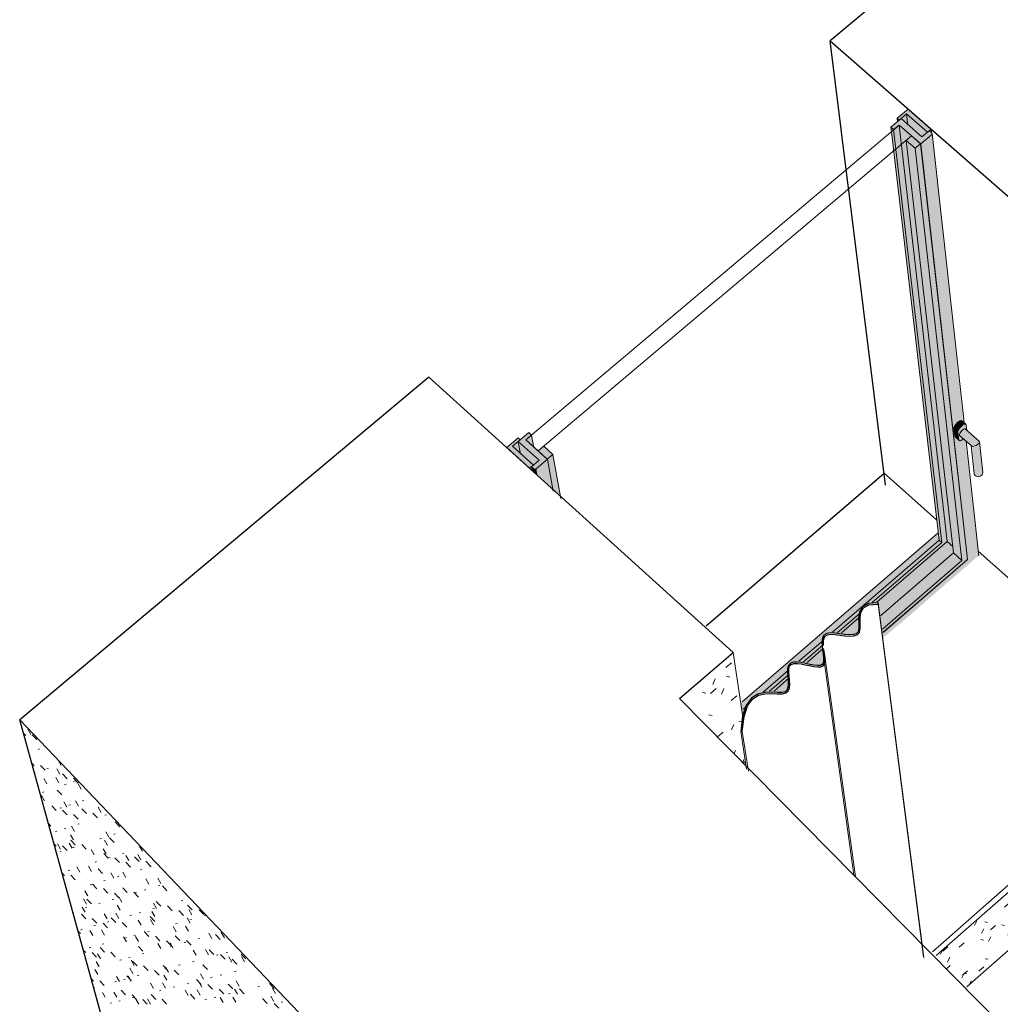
# Model space of a CAD drawing. Header units: centimetres. Extents: x -2274.6 to -2273.04, y 1316.35 to 1317.85.
# Tile 9 of 59: x -2274.6 to -2274.33, y 1317.04 to 1317.31. Entities that reach past the tile are written whole.
import ezdxf

# ---------------------------------------------------------------- set-up
doc = ezdxf.new("R2010")
doc.units = ezdxf.units.CM
for name, color, linetype, lineweight in [('Okna', 7, 'Continuous', 9), ('Okna-1', 9, 'Continuous', 9), ('Okna-2', 250, 'Continuous', 25), ('Rama_Szpros', 7, 'Continuous', 9), ('Rama_Szpros-1', 8, 'Continuous', 9), ('Rama_Szpros-2', 9, 'Continuous', 9), ('Rama_Szpros-3', 50, 'Continuous', 18), ('Rama_Szpros-4', 67, 'Continuous', 9), ('Szkło', 50, 'Continuous', 18), ('Szkło-1', 67, 'Continuous', 9), ('Wzór powierzchni', 7, 'Continuous', 9), ('Wzór powierzchni-4', 10, 'Continuous', 9), ('Ściany', 7, 'Continuous', 9), ('Ściany-1', 250, 'Continuous', 25), ('Ściany-2', 47, 'Continuous', 25), ('Ściany-3', 67, 'Continuous', 9)]:
    doc.layers.add(name, color=color, linetype=linetype, lineweight=lineweight)

# ---------------------------------------------------------------- blocks, each defined once
blk = doc.blocks.new('FP_17-Aksono')
at = {"layer": 'Wzór powierzchni-4'}
for p, q in [((-2274.59902, 1317.11114), (-2274.59986, 1317.11259)), ((-2274.59941, 1317.11238), (-2274.59949, 1317.11235)), ((-2274.60109, 1317.11163), (-2274.60039, 1317.11089)), ((-2274.59864, 1317.11105), (-2274.5974, 1317.10975)), ((-2274.59666, 1317.10721), (-2274.59706, 1317.10707)), ((-2274.59069, 1317.10267), (-2274.59153, 1317.10412)), ((-2274.59878, 1317.10325), (-2274.59809, 1317.10252)), ((-2274.59634, 1317.10266), (-2274.5951, 1317.10136)), ((-2274.59423, 1317.10195), (-2274.59464, 1317.10181)), ((-2274.59104, 1317.1003), (-2274.59188, 1317.10175)), ((-2274.59788, 1317.10064), (-2274.59805, 1317.10058)), ((-2274.5946, 1317.09763), (-2274.59543, 1317.09907)), ((-2274.59138, 1317.09795), (-2274.59222, 1317.09939)), ((-2274.59033, 1317.10033), (-2274.58908, 1317.09902)), ((-2274.5873, 1317.09916), (-2274.58605, 1317.09785)), ((-2274.58936, 1317.09757), (-2274.58977, 1317.09743)), ((-2274.58689, 1317.09843), (-2274.5873, 1317.09829)), ((-2274.58524, 1317.09622), (-2274.58608, 1317.09768)), ((-2274.59526, 1317.09298), (-2274.59609, 1317.09441)), ((-2274.59547, 1317.09543), (-2274.59587, 1317.09529)), ((-2274.59182, 1317.09594), (-2274.59058, 1317.09464)), ((-2274.5933, 1317.09161), (-2274.59207, 1317.09031)), ((-2274.59064, 1317.09108), (-2274.59104, 1317.09094)), ((-2274.5892, 1317.09124), (-2274.59003, 1317.09268)), ((-2274.58819, 1317.09191), (-2274.5886, 1317.09177)), ((-2274.58596, 1317.09153), (-2274.5868, 1317.09297)), ((-2274.58505, 1317.09081), (-2274.5838, 1317.0895)), ((-2274.58448, 1317.09317), (-2274.58489, 1317.09303)), ((-2274.57979, 1317.08977), (-2274.58063, 1317.09122)), ((-2274.59032, 1317.09043), (-2274.58908, 1317.08913)), ((-2274.58732, 1317.08924), (-2274.58608, 1317.08794)), ((-2274.58201, 1317.08962), (-2274.58077, 1317.08831)), ((-2274.57832, 1317.08918), (-2274.57873, 1317.08904)), ((-2274.59423, 1317.08676), (-2274.59354, 1317.08603)), ((-2274.58947, 1317.08548), (-2274.58987, 1317.08535)), ((-2274.58703, 1317.08459), (-2274.58786, 1317.08602)), ((-2274.58579, 1317.0867), (-2274.5862, 1317.08657)), ((-2274.5759, 1317.08721), (-2274.57465, 1317.0859)), ((-2274.5919, 1317.08468), (-2274.5923, 1317.08455)), ((-2274.58738, 1317.08229), (-2274.58821, 1317.08372)), ((-2274.57969, 1317.08272), (-2274.5801, 1317.08258)), ((-2274.57763, 1317.08306), (-2274.57847, 1317.0845)), ((-2274.57749, 1317.08288), (-2274.57625, 1317.08157)), ((-2274.57592, 1317.08393), (-2274.57634, 1317.0838)), ((-2274.59274, 1317.08134), (-2274.59205, 1317.08061)), ((-2274.59092, 1317.07978), (-2274.59174, 1317.08119)), ((-2274.59031, 1317.0807), (-2274.58908, 1317.07942)), ((-2274.58773, 1317.08002), (-2274.58856, 1317.08144)), ((-2274.58808, 1317.08222), (-2274.58685, 1317.08093)), ((-2274.58709, 1317.08033), (-2274.58749, 1317.0802)), ((-2274.58509, 1317.08102), (-2274.58385, 1317.07972)), ((-2274.57839, 1317.07845), (-2274.57922, 1317.07988)), ((-2274.57801, 1317.08075), (-2274.57885, 1317.08219)), ((-2274.56846, 1317.07917), (-2274.5693, 1317.08062)), ((-2274.59073, 1317.07916), (-2274.59113, 1317.07903)), ((-2274.58165, 1317.07821), (-2274.58248, 1317.07964)), ((-2274.57906, 1317.0786), (-2274.57782, 1317.0773)), ((-2274.57731, 1317.07752), (-2274.57772, 1317.07739)), ((-2274.57603, 1317.07739), (-2274.57479, 1317.07608)), ((-2274.57354, 1317.07871), (-2274.57395, 1317.07857)), ((-2274.5722, 1317.07662), (-2274.57303, 1317.07806)), ((-2274.57064, 1317.07769), (-2274.56939, 1317.07637)), ((-2274.56887, 1317.07685), (-2274.56971, 1317.0783)), ((-2274.58559, 1317.07346), (-2274.58641, 1317.07488)), ((-2274.58238, 1317.07368), (-2274.5832, 1317.0751)), ((-2274.58104, 1317.07635), (-2274.58144, 1317.07623)), ((-2274.57298, 1317.07616), (-2274.57173, 1317.07485)), ((-2274.56756, 1317.07645), (-2274.5663, 1317.07514)), ((-2274.56606, 1317.07506), (-2274.56649, 1317.07493)), ((-2274.59051, 1317.07327), (-2274.58982, 1317.07255)), ((-2274.58837, 1317.07405), (-2274.58877, 1317.07393)), ((-2274.58809, 1317.07262), (-2274.58687, 1317.07134)), ((-2274.58062, 1317.07437), (-2274.57938, 1317.07308)), ((-2274.57626, 1317.07184), (-2274.57709, 1317.07327)), ((-2274.57494, 1317.07235), (-2274.57535, 1317.07222)), ((-2274.57298, 1317.07205), (-2274.57381, 1317.07348)), ((-2274.56862, 1317.07428), (-2274.56904, 1317.07415)), ((-2274.56341, 1317.07039), (-2274.56424, 1317.07183)), ((-2274.58236, 1317.07009), (-2274.58277, 1317.06996)), ((-2274.58215, 1317.07019), (-2274.58093, 1317.0689)), ((-2274.57867, 1317.07121), (-2274.57908, 1317.07109)), ((-2274.57386, 1317.06921), (-2274.57262, 1317.06791)), ((-2274.56676, 1317.07018), (-2274.56759, 1317.07162)), ((-2274.56369, 1317.06983), (-2274.56412, 1317.06971)), ((-2274.56303, 1317.0697), (-2274.56178, 1317.06838)), ((-2274.58346, 1317.06696), (-2274.58428, 1317.06836)), ((-2274.57916, 1317.06897), (-2274.57793, 1317.06768)), ((-2274.57616, 1317.06774), (-2274.57492, 1317.06644)), ((-2274.57415, 1317.06528), (-2274.57497, 1317.0667)), ((-2274.57082, 1317.06797), (-2274.56958, 1317.06667)), ((-2274.57006, 1317.06794), (-2274.57048, 1317.06782)), ((-2274.56753, 1317.06869), (-2274.56795, 1317.06857)), ((-2274.58417, 1317.06253), (-2274.58499, 1317.06393)), ((-2274.58382, 1317.06474), (-2274.58463, 1317.06614)), ((-2274.58367, 1317.06391), (-2274.58407, 1317.06379)), ((-2274.58367, 1317.06606), (-2274.58245, 1317.06478)), ((-2274.58001, 1317.065), (-2274.58042, 1317.06488)), ((-2274.57632, 1317.06609), (-2274.57672, 1317.06597)), ((-2274.57454, 1317.06304), (-2274.57536, 1317.06446)), ((-2274.56466, 1317.06356), (-2274.56549, 1317.065)), ((-2274.5647, 1317.06548), (-2274.56345, 1317.06417)), ((-2274.56162, 1317.06423), (-2274.56036, 1317.06291)), ((-2274.55744, 1317.06575), (-2274.55787, 1317.06562)), ((-2274.55611, 1317.06444), (-2274.55484, 1317.06312)), ((-2274.58734, 1317.06237), (-2274.58765, 1317.0629)), ((-2274.58517, 1317.06198), (-2274.58396, 1317.0607)), ((-2274.57815, 1317.06066), (-2274.57896, 1317.06206)), ((-2274.57492, 1317.06082), (-2274.57574, 1317.06223)), ((-2274.57148, 1317.06171), (-2274.57189, 1317.06159)), ((-2274.56897, 1317.06243), (-2274.56939, 1317.06231)), ((-2274.56634, 1317.06131), (-2274.5651, 1317.06001)), ((-2274.56507, 1317.06131), (-2274.5659, 1317.06274)), ((-2274.56517, 1317.06352), (-2274.56559, 1317.0634)), ((-2274.55852, 1317.06297), (-2274.55726, 1317.06165)), ((-2274.55543, 1317.05955), (-2274.55625, 1317.06099)), ((-2274.55498, 1317.06182), (-2274.55581, 1317.06326)), ((-2274.55297, 1317.06317), (-2274.55171, 1317.06184)), ((-2274.55115, 1317.06163), (-2274.55159, 1317.06151)), ((-2274.58222, 1317.06075), (-2274.581, 1317.05947)), ((-2274.58134, 1317.05887), (-2274.58174, 1317.05876)), ((-2274.57926, 1317.05951), (-2274.57804, 1317.05823)), ((-2274.57767, 1317.05993), (-2274.57808, 1317.05981)), ((-2274.57699, 1317.06093), (-2274.57577, 1317.05965)), ((-2274.574, 1317.05969), (-2274.57277, 1317.0584)), ((-2274.56878, 1317.05892), (-2274.5696, 1317.06034)), ((-2274.56548, 1317.05907), (-2274.56631, 1317.0605)), ((-2274.55924, 1317.05714), (-2274.56006, 1317.05857)), ((-2274.55898, 1317.05945), (-2274.5594, 1317.05933)), ((-2274.55587, 1317.05729), (-2274.55669, 1317.05873)), ((-2274.55509, 1317.06054), (-2274.55552, 1317.06042)), ((-2274.58613, 1317.05739), (-2274.58545, 1317.05667)), ((-2274.58496, 1317.05783), (-2274.58536, 1317.05772)), ((-2274.58207, 1317.05613), (-2274.58288, 1317.05752)), ((-2274.57889, 1317.05627), (-2274.5797, 1317.05766)), ((-2274.57283, 1317.05436), (-2274.57364, 1317.05576)), ((-2274.57039, 1317.05626), (-2274.5708, 1317.05615)), ((-2274.56958, 1317.05449), (-2274.57039, 1317.0559)), ((-2274.56797, 1317.05719), (-2274.56673, 1317.05589)), ((-2274.56663, 1317.05731), (-2274.56704, 1317.0572)), ((-2274.56493, 1317.05593), (-2274.56369, 1317.05463)), ((-2274.5595, 1317.05608), (-2274.55826, 1317.05477)), ((-2274.5495, 1317.05534), (-2274.55033, 1317.05678)), ((-2274.54844, 1317.0564), (-2274.54718, 1317.05507)), ((-2274.54606, 1317.05548), (-2274.54689, 1317.05693)), ((-2274.57901, 1317.05385), (-2274.57941, 1317.05374)), ((-2274.57288, 1317.05557), (-2274.57328, 1317.05545)), ((-2274.56957, 1317.05311), (-2274.56835, 1317.05182)), ((-2274.56341, 1317.05256), (-2274.56423, 1317.05397)), ((-2274.56187, 1317.05466), (-2274.56063, 1317.05336)), ((-2274.56009, 1317.05269), (-2274.56091, 1317.05411)), ((-2274.56049, 1317.05325), (-2274.56091, 1317.05313)), ((-2274.55664, 1317.05429), (-2274.55706, 1317.05418)), ((-2274.55642, 1317.05481), (-2274.55517, 1317.05349)), ((-2274.55274, 1317.05535), (-2274.55317, 1317.05523)), ((-2274.58468, 1317.05216), (-2274.58401, 1317.05145)), ((-2274.58264, 1317.05284), (-2274.58304, 1317.05273)), ((-2274.58228, 1317.05148), (-2274.58108, 1317.0502)), ((-2274.57998, 1317.04976), (-2274.58079, 1317.05115)), ((-2274.58006, 1317.05285), (-2274.57885, 1317.05157)), ((-2274.57711, 1317.0516), (-2274.5759, 1317.05032)), ((-2274.56806, 1317.05119), (-2274.56848, 1317.05108)), ((-2274.55381, 1317.05072), (-2274.55463, 1317.05215)), ((-2274.55042, 1317.05084), (-2274.55124, 1317.05228)), ((-2274.5502, 1317.05224), (-2274.54894, 1317.05092)), ((-2274.54778, 1317.05087), (-2274.54821, 1317.05075)), ((-2274.54707, 1317.05095), (-2274.5458, 1317.04962)), ((-2274.54514, 1317.05156), (-2274.54557, 1317.05145)), ((-2274.54402, 1317.04885), (-2274.54485, 1317.05029)), ((-2274.54143, 1317.05107), (-2274.54016, 1317.04974)), ((-2274.54055, 1317.04897), (-2274.54138, 1317.05041)), ((-2274.58034, 1317.04762), (-2274.58115, 1317.049)), ((-2274.58033, 1317.04787), (-2274.58073, 1317.04776)), ((-2274.57425, 1317.04952), (-2274.57466, 1317.04941)), ((-2274.57179, 1317.05018), (-2274.5722, 1317.05007)), ((-2274.57075, 1317.04794), (-2274.57157, 1317.04934)), ((-2274.57116, 1317.04909), (-2274.56994, 1317.0478)), ((-2274.56816, 1317.04782), (-2274.56694, 1317.04653)), ((-2274.56283, 1317.04792), (-2274.56159, 1317.04662)), ((-2274.55816, 1317.04814), (-2274.55858, 1317.04803)), ((-2274.5543, 1317.04915), (-2274.55473, 1317.04904)), ((-2274.55194, 1317.04813), (-2274.55069, 1317.04681)), ((-2274.54392, 1317.04965), (-2274.54265, 1317.04832)), ((-2274.5807, 1317.04548), (-2274.58151, 1317.04686)), ((-2274.57473, 1317.04354), (-2274.57554, 1317.04492)), ((-2274.57273, 1317.04511), (-2274.57152, 1317.04383)), ((-2274.57153, 1317.04363), (-2274.57234, 1317.04502)), ((-2274.57114, 1317.04578), (-2274.57195, 1317.04717)), ((-2274.56948, 1317.04517), (-2274.56989, 1317.04506)), ((-2274.56515, 1317.04655), (-2274.56393, 1317.04526)), ((-2274.56177, 1317.04391), (-2274.56258, 1317.04531)), ((-2274.56197, 1317.04714), (-2274.56239, 1317.04703)), ((-2274.56135, 1317.04609), (-2274.56217, 1317.04749)), ((-2274.55978, 1317.04664), (-2274.55855, 1317.04534)), ((-2274.55177, 1317.0442), (-2274.55259, 1317.04562)), ((-2274.54677, 1317.04537), (-2274.5472, 1317.04526)), ((-2274.5428, 1317.04638), (-2274.54324, 1317.04626)), ((-2274.58254, 1317.04439), (-2274.58186, 1317.04368)), ((-2274.58015, 1317.04369), (-2274.57895, 1317.04242)), ((-2274.57561, 1317.04356), (-2274.57601, 1317.04345)), ((-2274.57317, 1317.0442), (-2274.57357, 1317.04409)), ((-2274.56545, 1317.04166), (-2274.56626, 1317.04305)), ((-2274.56218, 1317.04174), (-2274.56299, 1317.04314)), ((-2274.55584, 1317.04306), (-2274.55626, 1317.04295)), ((-2274.55365, 1317.04407), (-2274.55241, 1317.04276)), ((-2274.55221, 1317.042), (-2274.55303, 1317.04342)), ((-2274.55057, 1317.04277), (-2274.54932, 1317.04146)), ((-2274.54938, 1317.0447), (-2274.54981, 1317.04459)), ((-2274.54502, 1317.04284), (-2274.54377, 1317.04152)), ((-2274.54199, 1317.04227), (-2274.54282, 1317.0437)), ((-2274.53647, 1317.0422), (-2274.53691, 1317.04209)), ((-2274.53371, 1317.04298), (-2274.53244, 1317.04164)), ((-2274.58163, 1317.04198), (-2274.58186, 1317.04192)), ((-2274.57864, 1317.03922), (-2274.57944, 1317.04058)), ((-2274.57548, 1317.03929), (-2274.57628, 1317.04066)), ((-2274.57428, 1317.04117), (-2274.57308, 1317.0399)), ((-2274.57133, 1317.0399), (-2274.57012, 1317.03862)), ((-2274.56607, 1317.03995), (-2274.56485, 1317.03866)), ((-2274.56344, 1317.04112), (-2274.56385, 1317.04102)), ((-2274.55966, 1317.04208), (-2274.56008, 1317.04198)), ((-2274.55599, 1317.03974), (-2274.55681, 1317.04115)), ((-2274.55535, 1317.04005), (-2274.55411, 1317.03875)), ((-2274.55265, 1317.03982), (-2274.55347, 1317.04123)), ((-2274.54746, 1317.04146), (-2274.54621, 1317.04015)), ((-2274.54445, 1317.04023), (-2274.54488, 1317.04013)), ((-2274.54247, 1317.04006), (-2274.54329, 1317.04149)), ((-2274.54189, 1317.04152), (-2274.54063, 1317.0402)), ((-2274.53254, 1317.03807), (-2274.53336, 1317.03952)), ((-2274.53203, 1317.0403), (-2274.53286, 1317.04175)), ((-2274.57694, 1317.03769), (-2274.57734, 1317.03758)), ((-2274.57453, 1317.0383), (-2274.57493, 1317.0382)), ((-2274.57087, 1317.03923), (-2274.57127, 1317.03913)), ((-2274.56948, 1317.03731), (-2274.57028, 1317.03869)), ((-2274.56836, 1317.03862), (-2274.56715, 1317.03734)), ((-2274.56625, 1317.03738), (-2274.56706, 1317.03876)), ((-2274.56307, 1317.03867), (-2274.56185, 1317.03738)), ((-2274.55096, 1317.03863), (-2274.55139, 1317.03852)), ((-2274.54837, 1317.03927), (-2274.5488, 1317.03916)), ((-2274.54636, 1317.03779), (-2274.54717, 1317.03921)), ((-2274.54294, 1317.03786), (-2274.54376, 1317.03928)), ((-2274.53557, 1317.03888), (-2274.5343, 1317.03755)), ((-2274.53239, 1317.03755), (-2274.53111, 1317.03621)), ((-2274.53009, 1317.038), (-2274.53054, 1317.03789))]:
    blk.add_line(p, q, dxfattribs=at)
blk = doc.blocks.new('FP_18-Aksono')
at = {"layer": 'Wzór powierzchni-4'}
for p, q in [((-2274.40877, 1317.12944), (-2274.40722, 1317.13077)), ((-2274.4132, 1317.12805), (-2274.41323, 1317.12806)), ((-2274.41169, 1317.12633), (-2274.41233, 1317.1248)), ((-2274.40768, 1317.12687), (-2274.40859, 1317.12707)), ((-2274.41299, 1317.12239), (-2274.41144, 1317.12372)), ((-2274.40933, 1317.1237), (-2274.40997, 1317.12218)), ((-2274.41426, 1317.12246), (-2274.41518, 1317.12265)), ((-2274.40737, 1317.12044), (-2274.40583, 1317.12176)), ((-2274.41257, 1317.11632), (-2274.41348, 1317.11651)), ((-2274.40658, 1317.11391), (-2274.40722, 1317.11241)), ((-2274.40441, 1317.11464), (-2274.40528, 1317.11482)), ((-2274.41108, 1317.1105), (-2274.40957, 1317.1118)), ((-2274.40618, 1317.1068), (-2274.40655, 1317.10591)), ((-2274.40387, 1317.10426), (-2274.40418, 1317.10351)), ((-2274.40397, 1317.10329), (-2274.40345, 1317.10374))]:
    blk.add_line(p, q, dxfattribs=at)
blk = doc.blocks.new('FP_28-Aksono')
at = {"layer": 'Wzór powierzchni-4'}
for p, q in [((-2274.30389, 1317.09192), (-2274.30253, 1317.09311)), ((-2274.30495, 1317.08716), (-2274.30555, 1317.08582)), ((-2274.30735, 1317.08466), (-2274.3081, 1317.08481)), ((-2274.30312, 1317.08492), (-2274.30372, 1317.08359)), ((-2274.30292, 1317.08149), (-2274.30157, 1317.08268)), ((-2274.30058, 1317.08332), (-2274.30132, 1317.08346)), ((-2274.31624, 1317.08105), (-2274.31488, 1317.08225)), ((-2274.31306, 1317.08067), (-2274.31381, 1317.08082)), ((-2274.3116, 1317.07947), (-2274.31025, 1317.08066)), ((-2274.30725, 1317.08048), (-2274.3059, 1317.08167)), ((-2274.29949, 1317.08045), (-2274.29958, 1317.08026)), ((-2274.31785, 1317.0776), (-2274.31845, 1317.07626)), ((-2274.30862, 1317.07905), (-2274.30922, 1317.07771)), ((-2274.3201, 1317.07482), (-2274.31874, 1317.07601)), ((-2274.31598, 1317.07538), (-2274.31658, 1317.07404)), ((-2274.31545, 1317.07326), (-2274.3141, 1317.07445)), ((-2274.31193, 1317.07537), (-2274.31268, 1317.07551)), ((-2274.30676, 1317.07531), (-2274.30541, 1317.0765)), ((-2274.32452, 1317.07266), (-2274.32528, 1317.0728)), ((-2274.31412, 1317.07317), (-2274.31472, 1317.07183)), ((-2274.30861, 1317.0728), (-2274.30899, 1317.07196)), ((-2274.32864, 1317.07014), (-2274.32727, 1317.07134)), ((-2274.3271, 1317.06983), (-2274.3277, 1317.06849)), ((-2274.31763, 1317.07137), (-2274.31839, 1317.07151)), ((-2274.31105, 1317.07014), (-2274.31156, 1317.07024)), ((-2274.33028, 1317.06864), (-2274.33067, 1317.06871)), ((-2274.32521, 1317.06763), (-2274.32581, 1317.06629)), ((-2274.32335, 1317.06737), (-2274.32411, 1317.06751)), ((-2274.33249, 1317.0639), (-2274.33113, 1317.06511)), ((-2274.32339, 1317.06344), (-2274.32204, 1317.06464)), ((-2274.31902, 1317.06449), (-2274.31767, 1317.06569)), ((-2274.33074, 1317.06172), (-2274.33134, 1317.06038)), ((-2274.32779, 1317.06239), (-2274.32643, 1317.06358)), ((-2274.32448, 1317.06253), (-2274.32523, 1317.06266)), ((-2274.32144, 1317.06325), (-2274.32204, 1317.06192)), ((-2274.32049, 1317.06181), (-2274.32065, 1317.06184)), ((-2274.34013, 1317.06017), (-2274.34073, 1317.05883)), ((-2274.33716, 1317.05973), (-2274.33793, 1317.05987)), ((-2274.33633, 1317.05768), (-2274.33497, 1317.05888)), ((-2274.33251, 1317.05891), (-2274.33328, 1317.05905)), ((-2274.3382, 1317.05798), (-2274.3388, 1317.05665)), ((-2274.33627, 1317.05581), (-2274.33687, 1317.05447)), ((-2274.33162, 1317.05619), (-2274.33026, 1317.05739)), ((-2274.3256, 1317.0577), (-2274.32636, 1317.05784)), ((-2274.34941, 1317.05186), (-2274.34804, 1317.05307)), ((-2274.34493, 1317.05295), (-2274.34356, 1317.05416)), ((-2274.33827, 1317.05488), (-2274.33903, 1317.05501)), ((-2274.33065, 1317.05551), (-2274.33125, 1317.05418)), ((-2274.3496, 1317.05205), (-2274.35006, 1317.051)), ((-2274.34843, 1317.04703), (-2274.3474, 1317.04793)), ((-2274.34751, 1317.05017), (-2274.3481, 1317.04883)), ((-2274.33956, 1317.04637), (-2274.3382, 1317.04757)), ((-2274.33704, 1317.04966), (-2274.33781, 1317.04979)), ((-2274.34361, 1317.04586), (-2274.34421, 1317.04453)), ((-2274.344, 1317.04527), (-2274.34263, 1317.04648)), ((-2274.34279, 1317.04562), (-2274.34356, 1317.04575)), ((-2274.34168, 1317.04372), (-2274.34213, 1317.04271))]:
    blk.add_line(p, q, dxfattribs=at)

msp = doc.modelspace()

# ---------------------------------------------------------------- hatches: boundary and pattern name
at = {"layer": 'Okna-1'}
for points in [[(-2274.34527, 1317.19387), (-2274.34526, 1317.1941), (-2274.345, 1317.1947), (-2274.34451, 1317.19535), (-2274.34391, 1317.19586), (-2274.34338, 1317.1961), (-2274.34318, 1317.19609), (-2274.34304, 1317.196), (-2274.34423, 1317.19702), (-2274.34441, 1317.197), (-2274.34447, 1317.19707), (-2274.34501, 1317.19683), (-2274.3456, 1317.19632), (-2274.34609, 1317.19568), (-2274.34635, 1317.19507), (-2274.34637, 1317.19484), (-2274.34535, 1317.19394)], [(-2274.34485, 1317.19154), (-2274.3443, 1317.19167), (-2274.34379, 1317.19202), (-2274.3438, 1317.19211), (-2274.34487, 1317.19308), (-2274.34479, 1317.19347), (-2274.3445, 1317.19395), (-2274.34408, 1317.1944), (-2274.34364, 1317.19469), (-2274.3433, 1317.19475), (-2274.34288, 1317.1944), (-2274.34282, 1317.19444), (-2274.34298, 1317.19584), (-2274.34318, 1317.19609), (-2274.34363, 1317.19602), (-2274.34421, 1317.19563), (-2274.34451, 1317.19535), (-2274.345, 1317.1947), (-2274.34526, 1317.1941), (-2274.34526, 1317.1937), (-2274.34504, 1317.1918), (-2274.34486, 1317.19156)], [(-2274.34637, 1317.19484), (-2274.34614, 1317.19277), (-2274.34504, 1317.1918), (-2274.34527, 1317.19387)], [(-2274.34118, 1317.18999), (-2274.34061, 1317.19011), (-2274.34003, 1317.1904), (-2274.33959, 1317.19079), (-2274.3394, 1317.19116), (-2274.33942, 1317.1913), (-2274.33952, 1317.19141), (-2274.3433, 1317.19475), (-2274.34364, 1317.19469), (-2274.34408, 1317.1944), (-2274.3445, 1317.19395), (-2274.34479, 1317.19347), (-2274.34487, 1317.19308), (-2274.34133, 1317.19)], [(-2274.34498, 1317.19163), (-2274.34512, 1317.19186), (-2274.34614, 1317.19277), (-2274.34607, 1317.1926), (-2274.34507, 1317.19171)], [(-2274.33969, 1317.18169), (-2274.33939, 1317.18173), (-2274.3391, 1317.18184), (-2274.33885, 1317.182), (-2274.33866, 1317.18222), (-2274.33853, 1317.18247), (-2274.33848, 1317.18274), (-2274.3394, 1317.19116), (-2274.33959, 1317.19079), (-2274.34003, 1317.1904), (-2274.34061, 1317.19011), (-2274.34118, 1317.18999), (-2274.3414, 1317.19), (-2274.34052, 1317.18199), (-2274.34028, 1317.18183), (-2274.34, 1317.18173)], [(-2274.34052, 1317.18199), (-2274.34147, 1317.19002), (-2274.34166, 1317.19011), (-2274.34082, 1317.18245), (-2274.34071, 1317.18221)]]:
    msp.add_hatch(color=256, dxfattribs=at).paths.add_polyline_path(points)
at = {"layer": 'Rama_Szpros-1'}
h = msp.add_hatch(color=256, dxfattribs=at)
h.paths.add_polyline_path([(-2274.4625, 1317.18399), (-2274.46146, 1317.18486), (-2274.46717, 1317.19003), (-2274.4651, 1317.19178), (-2274.46567, 1317.19229), (-2274.46877, 1317.18968)])
h.paths.add_polyline_path([(-2274.35361, 1317.27596), (-2274.35261, 1317.27681), (-2274.35889, 1317.2823), (-2274.3619, 1317.27977), (-2274.36132, 1317.27927), (-2274.35932, 1317.28096)])
h = msp.add_hatch(color=256, dxfattribs=at)
h.paths.add_polyline_path([(-2274.46102, 1317.18374), (-2274.46067, 1317.18387), (-2274.45761, 1317.18645), (-2274.46351, 1317.19178), (-2274.46196, 1317.19309), (-2274.46272, 1317.19378), (-2274.46562, 1317.19134), (-2274.45991, 1317.18617), (-2274.46198, 1317.18443), (-2274.46136, 1317.18386)])
h.paths.add_polyline_path([(-2274.35546, 1317.27276), (-2274.35251, 1317.27526), (-2274.35236, 1317.27555), (-2274.35249, 1317.27584), (-2274.35311, 1317.27638), (-2274.35511, 1317.27469), (-2274.36082, 1317.27969), (-2274.36363, 1317.27733), (-2274.36287, 1317.27666), (-2274.36137, 1317.27793)])
h = msp.add_hatch(color=256, dxfattribs=at)
h.paths.add_polyline_path([(-2274.45766, 1317.18649), (-2274.45614, 1317.18777), (-2274.45862, 1317.19001), (-2274.46014, 1317.18873)])
h.paths.add_polyline_path([(-2274.35698, 1317.27156), (-2274.35551, 1317.2728), (-2274.35799, 1317.27497), (-2274.35946, 1317.27373)])
at = {"layer": 'Rama_Szpros-2'}
h = msp.add_hatch(color=256, dxfattribs=at)
h.paths.add_polyline_path([(-2274.46502, 1317.18809), (-2274.46562, 1317.19134), (-2274.46717, 1317.19003), (-2274.46562, 1317.18863)])
h.paths.add_polyline_path([(-2274.359, 1317.27809), (-2274.35932, 1317.28096), (-2274.36082, 1317.27969), (-2274.35905, 1317.27814)])
for points in [[(-2274.36179, 1317.27888), (-2274.36137, 1317.27931), (-2274.36189, 1317.27969)], [(-2274.35511, 1317.27469), (-2274.35361, 1317.27596), (-2274.35932, 1317.28096), (-2274.359, 1317.27809), (-2274.35546, 1317.275)], [(-2274.3497, 1317.16367), (-2274.36287, 1317.27666), (-2274.36363, 1317.27733), (-2274.35041, 1317.16431), (-2274.35001, 1317.16396)], [(-2274.3467, 1317.16263), (-2274.35946, 1317.27373), (-2274.35799, 1317.27497), (-2274.36137, 1317.27793), (-2274.34818, 1317.16396), (-2274.34787, 1317.16367)], [(-2274.34417, 1317.15877), (-2274.35698, 1317.27156), (-2274.35946, 1317.27373), (-2274.3465, 1317.16085), (-2274.34448, 1317.15905)], [(-2274.46146, 1317.18486), (-2274.45991, 1317.18617), (-2274.46562, 1317.19134), (-2274.46502, 1317.18809), (-2274.46198, 1317.18533)], [(-2274.46116, 1317.18278), (-2274.46136, 1317.18386), (-2274.46198, 1317.18443), (-2274.46178, 1317.18334), (-2274.46146, 1317.18305)], [(-2274.46033, 1317.18203), (-2274.46067, 1317.18387), (-2274.46102, 1317.18374), (-2274.46136, 1317.18386), (-2274.46116, 1317.18278), (-2274.46034, 1317.18203)], [(-2274.4044, 1317.11775), (-2274.40339, 1317.11862), (-2274.40322, 1317.11911), (-2274.40177, 1317.12107), (-2274.39985, 1317.12224), (-2274.39892, 1317.12248), (-2274.39195, 1317.12849), (-2274.39194, 1317.1291), (-2274.39173, 1317.12996), (-2274.39114, 1317.13063), (-2274.3902, 1317.13093), (-2274.3891, 1317.13095), (-2274.3825, 1317.13664), (-2274.38238, 1317.13747), (-2274.38195, 1317.13828), (-2274.38099, 1317.13881), (-2274.37983, 1317.13894), (-2274.35041, 1317.16431), (-2274.3507, 1317.16633), (-2274.40471, 1317.11977), (-2274.40459, 1317.11897)], [(-2274.36613, 1317.1398), (-2274.34417, 1317.15877), (-2274.3465, 1317.16085), (-2274.3666, 1317.14349), (-2274.36615, 1317.13997)]]:
    msp.add_hatch(color=256, dxfattribs=at).paths.add_polyline_path(points)
h = msp.add_hatch(color=256, dxfattribs=at)
h.paths.add_polyline_path([(-2274.40418, 1317.11632), (-2274.40401, 1317.11683), (-2274.40423, 1317.11664)])
h.paths.add_polyline_path([(-2274.39718, 1317.12272), (-2274.39594, 1317.12275), (-2274.3918, 1317.12633), (-2274.39188, 1317.12728), (-2274.39714, 1317.12275)])
h.paths.add_polyline_path([(-2274.38688, 1317.13057), (-2274.38235, 1317.13448), (-2274.38247, 1317.1354), (-2274.38786, 1317.13076), (-2274.38697, 1317.13059)])
h.paths.add_polyline_path([(-2274.38198, 1317.1348), (-2274.38198, 1317.13483), (-2274.38198, 1317.13483)])
h.paths.add_polyline_path([(-2274.37747, 1317.13869), (-2274.37246, 1317.14308), (-2274.37231, 1317.14417), (-2274.3785, 1317.13883), (-2274.37752, 1317.1387)])
h.paths.add_polyline_path([(-2274.36899, 1317.14703), (-2274.36765, 1317.14716), (-2274.34818, 1317.16396), (-2274.36137, 1317.27793), (-2274.36287, 1317.27666), (-2274.3497, 1317.16367), (-2274.36884, 1317.14716)])
h.paths.add_polyline_path([(-2274.46138, 1317.18985), (-2274.46196, 1317.19309), (-2274.46351, 1317.19178), (-2274.46146, 1317.18993)])
h = msp.add_hatch(color=256, dxfattribs=at)
h.paths.add_polyline_path([(-2274.46178, 1317.18334), (-2274.46198, 1317.18443), (-2274.4625, 1317.18399), (-2274.46198, 1317.18352)])
h.paths.add_polyline_path([(-2274.3525, 1317.27585), (-2274.35261, 1317.27681), (-2274.35311, 1317.27638), (-2274.35251, 1317.27585)])
h = msp.add_hatch(color=256, dxfattribs=at)
h.paths.add_polyline_path([(-2274.36583, 1317.13751), (-2274.35628, 1317.14557), (-2274.35628, 1317.14567), (-2274.33973, 1317.15998), (-2274.3433, 1317.19167), (-2274.34375, 1317.19206), (-2274.34411, 1317.19178), (-2274.3445, 1317.1916), (-2274.34487, 1317.19158), (-2274.34498, 1317.19163), (-2274.34607, 1317.1926), (-2274.34614, 1317.19277), (-2274.34635, 1317.19507), (-2274.34609, 1317.19568), (-2274.3456, 1317.19632), (-2274.345, 1317.19683), (-2274.34447, 1317.19707), (-2274.34421, 1317.19703), (-2274.3438, 1317.19667), (-2274.35251, 1317.27526), (-2274.35546, 1317.27276), (-2274.34265, 1317.15901), (-2274.366, 1317.13883), (-2274.36593, 1317.13827)])
h.paths.add_polyline_path([(-2274.45615, 1317.17824), (-2274.45761, 1317.18645), (-2274.46067, 1317.18387), (-2274.46027, 1317.18197)])
h = msp.add_hatch(color=256, dxfattribs=at)
h.paths.add_polyline_path([(-2274.33973, 1317.15998), (-2274.33961, 1317.16015), (-2274.33959, 1317.16026), (-2274.34311, 1317.1915), (-2274.34323, 1317.19154), (-2274.34133, 1317.17442)])
h.paths.add_polyline_path([(-2274.3436, 1317.1965), (-2274.35236, 1317.27555), (-2274.35251, 1317.27526), (-2274.34373, 1317.19662), (-2274.34363, 1317.19652)])
h = msp.add_hatch(color=256, dxfattribs=at)
h.paths.add_polyline_path([(-2274.36601, 1317.1389), (-2274.34269, 1317.15905), (-2274.35551, 1317.2728), (-2274.35698, 1317.27156), (-2274.34417, 1317.15877), (-2274.36613, 1317.1398), (-2274.36603, 1317.13901)])
h.paths.add_polyline_path([(-2274.45412, 1317.1764), (-2274.45614, 1317.18777), (-2274.45766, 1317.18649), (-2274.45619, 1317.17828), (-2274.45604, 1317.17814)])
h = msp.add_hatch(color=256, dxfattribs=at)
h.paths.add_polyline_path([(-2274.40423, 1317.11664), (-2274.40401, 1317.11683), (-2274.40339, 1317.11862), (-2274.4044, 1317.11775), (-2274.40424, 1317.11671)])
h.paths.add_polyline_path([(-2274.39892, 1317.12248), (-2274.3981, 1317.12268), (-2274.39714, 1317.12275), (-2274.39188, 1317.12728), (-2274.39195, 1317.12849), (-2274.39869, 1317.12267)])
h.paths.add_polyline_path([(-2274.38786, 1317.13076), (-2274.38247, 1317.13547), (-2274.38251, 1317.13663), (-2274.38912, 1317.13093), (-2274.38814, 1317.13081)])
h.paths.add_polyline_path([(-2274.3785, 1317.13883), (-2274.37231, 1317.14417), (-2274.37224, 1317.14466), (-2274.37142, 1317.14606), (-2274.36964, 1317.14699), (-2274.36899, 1317.14703), (-2274.3497, 1317.16367), (-2274.35041, 1317.16431), (-2274.37985, 1317.13893), (-2274.37883, 1317.13887)])
h = msp.add_hatch(color=256, dxfattribs=at)
h.paths.add_polyline_path([(-2274.39338, 1317.12266), (-2274.39256, 1317.12286), (-2274.39204, 1317.12341), (-2274.39181, 1317.12407), (-2274.39173, 1317.12505), (-2274.3918, 1317.12633), (-2274.39596, 1317.12274), (-2274.39343, 1317.12266)])
h.paths.add_polyline_path([(-2274.38368, 1317.13003), (-2274.38282, 1317.13009), (-2274.38243, 1317.13025), (-2274.38216, 1317.13063), (-2274.38204, 1317.1314), (-2274.3821, 1317.13258), (-2274.38235, 1317.13448), (-2274.38688, 1317.13057), (-2274.38432, 1317.1301), (-2274.38371, 1317.13003)])
h.paths.add_polyline_path([(-2274.37495, 1317.13842), (-2274.37382, 1317.13849), (-2274.37309, 1317.13873), (-2274.37262, 1317.13921), (-2274.37241, 1317.14014), (-2274.37246, 1317.14301), (-2274.37738, 1317.13868), (-2274.37496, 1317.13842)])
h.paths.add_polyline_path([(-2274.3666, 1317.14349), (-2274.3465, 1317.16085), (-2274.3467, 1317.16263), (-2274.34818, 1317.16396), (-2274.3677, 1317.14712), (-2274.36707, 1317.14716), (-2274.36668, 1317.14412)])

# ---------------------------------------------------------------- linework, layer by layer
at = {"layer": 'Okna'}
for p, q in [((-2274.34417, 1317.19701), (-2274.34307, 1317.19604)), ((-2274.34281, 1317.19434), (-2274.34298, 1317.19584)), ((-2274.34614, 1317.19277), (-2274.34637, 1317.19484)), ((-2274.34527, 1317.19387), (-2274.34504, 1317.1918)), ((-2274.34482, 1317.19295), (-2274.34487, 1317.19308)), ((-2274.34322, 1317.1947), (-2274.33948, 1317.19139)), ((-2274.34607, 1317.1926), (-2274.34614, 1317.19277)), ((-2274.34495, 1317.1916), (-2274.34604, 1317.19257)), ((-2274.3416, 1317.19009), (-2274.3448, 1317.19293)), ((-2274.3394, 1317.19123), (-2274.33849, 1317.18286)), ((-2274.34085, 1317.1826), (-2274.34169, 1317.19025)), ((-2274.34157, 1317.19006), (-2274.3414, 1317.19)), ((-2274.28906, 1317.11619), (-2274.33971, 1317.16135)), ((-2274.36712, 1317.14679), (-2274.35473, 1317.05024)), ((-2274.35463, 1317.05015), (-2274.36707, 1317.14716)), ((-2274.3738, 1317.07272), (-2274.38236, 1317.13454)), ((-2274.38176, 1317.13321), (-2274.37332, 1317.07224)), ((-2274.40313, 1317.10168), (-2274.40472, 1317.11196)), ((-2274.40263, 1317.10113), (-2274.4043, 1317.11196)), ((-2274.35224, 1317.05169), (-2274.28824, 1317.10798)), ((-2274.28809, 1317.10617), (-2274.3512, 1317.05064))]:
    msp.add_line(p, q, dxfattribs=at)
for points in [[(-2274.34637, 1317.19484, 0), (-2274.34635, 1317.19507, 0), (-2274.34626, 1317.19536, 0), (-2274.34609, 1317.19568, 0), (-2274.34587, 1317.196, 0), (-2274.3456, 1317.19632, 0), (-2274.34531, 1317.1966, 0), (-2274.34501, 1317.19683, 0), (-2274.34472, 1317.19699, 0), (-2274.34447, 1317.19707, 0), (-2274.34427, 1317.19706, 0), (-2274.34414, 1317.19698, 0)], [(-2274.34298, 1317.19584, 0), (-2274.34304, 1317.196, 0), (-2274.34318, 1317.19609, 0), (-2274.34338, 1317.1961, 0), (-2274.34363, 1317.19602, 0), (-2274.34391, 1317.19586, 0), (-2274.34421, 1317.19563, 0), (-2274.34451, 1317.19535, 0), (-2274.34477, 1317.19503, 0), (-2274.345, 1317.1947, 0), (-2274.34516, 1317.19439, 0), (-2274.34526, 1317.1941, 0), (-2274.34527, 1317.19387, 0)], [(-2274.34487, 1317.19308, 0), (-2274.34486, 1317.19325, 0), (-2274.34479, 1317.19347, 0), (-2274.34466, 1317.1937, 0), (-2274.3445, 1317.19395, 0), (-2274.3443, 1317.19419, 0), (-2274.34408, 1317.1944, 0), (-2274.34385, 1317.19457, 0), (-2274.34364, 1317.19469, 0), (-2274.34345, 1317.19475, 0), (-2274.3433, 1317.19475, 0), (-2274.3432, 1317.19468, 0)], [(-2274.34504, 1317.1918, 0), (-2274.34498, 1317.19163, 0), (-2274.34485, 1317.19154, 0), (-2274.34465, 1317.19154, 0), (-2274.34439, 1317.19162, 0), (-2274.34411, 1317.19178, 0), (-2274.34381, 1317.19201, 0), (-2274.34374, 1317.19207, 0)], [(-2274.3414, 1317.19, 0), (-2274.34118, 1317.18999, 0), (-2274.34091, 1317.19002, 0), (-2274.34061, 1317.19011, 0), (-2274.34032, 1317.19024, 0), (-2274.34003, 1317.1904, 0), (-2274.33978, 1317.19059, 0), (-2274.33959, 1317.19079, 0), (-2274.33946, 1317.19098, 0), (-2274.3394, 1317.19116, 0), (-2274.33942, 1317.1913, 0), (-2274.33952, 1317.19141, 0)], [(-2274.34052, 1317.18199, 0), (-2274.34071, 1317.18221, 0), (-2274.34082, 1317.18245, 0), (-2274.34085, 1317.18272, 0)], [(-2274.3385, 1317.18295, 0), (-2274.33848, 1317.18274, 0), (-2274.33853, 1317.18247, 0), (-2274.33866, 1317.18222, 0), (-2274.33885, 1317.182, 0), (-2274.3391, 1317.18184, 0), (-2274.33939, 1317.18173, 0), (-2274.33969, 1317.18169, 0), (-2274.34, 1317.18173, 0), (-2274.34028, 1317.18183, 0), (-2274.34052, 1317.18199, 0)]]:
    msp.add_polyline3d(points, dxfattribs=at)
at = {"layer": 'Okna-2'}
for p, q in [((-2274.36712, 1317.14679), (-2274.36707, 1317.14716)), ((-2274.40472, 1317.11196), (-2274.4043, 1317.11196))]:
    msp.add_line(p, q, dxfattribs=at)
for points in [[(-2274.36707, 1317.14716, 0), (-2274.36974, 1317.14698, 0), (-2274.37142, 1317.14606, 0), (-2274.37224, 1317.14466, 0), (-2274.37246, 1317.14308, 0), (-2274.37243, 1317.14151, 0), (-2274.37241, 1317.14014, 0), (-2274.37262, 1317.13921, 0), (-2274.3731, 1317.13872, 0), (-2274.37388, 1317.13847, 0), (-2274.37495, 1317.13842, 0), (-2274.3762, 1317.13852, 0), (-2274.37752, 1317.1387, 0), (-2274.37883, 1317.13887, 0), (-2274.38004, 1317.13894, 0), (-2274.38111, 1317.13879, 0), (-2274.38195, 1317.13828, 0), (-2274.38238, 1317.13747, 0), (-2274.38251, 1317.13652, 0), (-2274.38247, 1317.13547, 0), (-2274.38234, 1317.13436, 0), (-2274.38218, 1317.13325, 0), (-2274.38205, 1317.13221, 0), (-2274.38204, 1317.1313, 0), (-2274.38216, 1317.13062, 0), (-2274.38243, 1317.13025, 0), (-2274.3829, 1317.13006, 0), (-2274.38368, 1317.13003, 0), (-2274.38467, 1317.13013, 0), (-2274.38579, 1317.13034, 0), (-2274.38697, 1317.13059, 0), (-2274.38814, 1317.13081, 0), (-2274.38925, 1317.13095, 0), (-2274.39026, 1317.13093, 0), (-2274.39114, 1317.13063, 0), (-2274.39173, 1317.12996, 0), (-2274.39194, 1317.1291, 0), (-2274.39195, 1317.12811, 0), (-2274.39186, 1317.12703, 0), (-2274.39176, 1317.12594, 0), (-2274.39172, 1317.12489, 0), (-2274.39182, 1317.12398, 0), (-2274.39209, 1317.12329, 0), (-2274.39256, 1317.12286, 0), (-2274.39338, 1317.12266, 0), (-2274.39469, 1317.12267, 0), (-2274.39633, 1317.12275, 0), (-2274.39815, 1317.12267, 0), (-2274.40002, 1317.12219, 0), (-2274.40177, 1317.12107, 0), (-2274.40322, 1317.11911, 0), (-2274.40424, 1317.11615, 0), (-2274.40472, 1317.11196, 0)], [(-2274.38206, 1317.1355, 0), (-2274.3821, 1317.13651, 0), (-2274.38198, 1317.13738, 0), (-2274.38163, 1317.13805, 0), (-2274.38099, 1317.13844, 0), (-2274.38004, 1317.13857, 0), (-2274.37889, 1317.1385, 0), (-2274.3776, 1317.13834, 0), (-2274.37626, 1317.13815, 0), (-2274.37498, 1317.13805, 0), (-2274.37382, 1317.1381, 0), (-2274.37288, 1317.13841, 0), (-2274.37225, 1317.13906, 0), (-2274.372, 1317.14012, 0), (-2274.37202, 1317.14152, 0), (-2274.37206, 1317.14307, 0), (-2274.37184, 1317.14457, 0), (-2274.37112, 1317.14582, 0), (-2274.36964, 1317.14662, 0), (-2274.36712, 1317.14679, 0)], [(-2274.4043, 1317.11196, 0), (-2274.40382, 1317.11609, 0), (-2274.40284, 1317.11897, 0), (-2274.40147, 1317.12082, 0), (-2274.39985, 1317.12186, 0), (-2274.3981, 1317.12231, 0), (-2274.39635, 1317.12239, 0), (-2274.39472, 1317.12231, 0), (-2274.39335, 1317.12229, 0), (-2274.39235, 1317.12255, 0), (-2274.39173, 1317.12311, 0), (-2274.39141, 1317.12391, 0), (-2274.39131, 1317.12489, 0), (-2274.39135, 1317.12597, 0), (-2274.39145, 1317.12707, 0), (-2274.39153, 1317.12813, 0), (-2274.39152, 1317.12907, 0), (-2274.39134, 1317.12983, 0), (-2274.39091, 1317.13033, 0), (-2274.3902, 1317.13056, 0), (-2274.38929, 1317.13058, 0), (-2274.38822, 1317.13045, 0), (-2274.38707, 1317.13023, 0), (-2274.38589, 1317.12998, 0), (-2274.38475, 1317.12977, 0), (-2274.38371, 1317.12966, 0), (-2274.38282, 1317.1297, 0), (-2274.38216, 1317.12997, 0), (-2274.38177, 1317.13051, 0), (-2274.38162, 1317.13129, 0), (-2274.38164, 1317.13224, 0), (-2274.38177, 1317.1333, 0), (-2274.38193, 1317.13441, 0)]]:
    msp.add_polyline3d(points, dxfattribs=at)
at = {"layer": 'Rama_Szpros'}
for p, q in [((-2274.3619, 1317.27977), (-2274.36178, 1317.27882)), ((-2274.35932, 1317.28096), (-2274.35897, 1317.2779)), ((-2274.36348, 1317.27606), (-2274.36363, 1317.27733)), ((-2274.35261, 1317.27681), (-2274.3525, 1317.27579)), ((-2274.35236, 1317.2756), (-2274.3436, 1317.1965)), ((-2274.35946, 1317.27373), (-2274.3465, 1317.16085)), ((-2274.34417, 1317.15877), (-2274.35698, 1317.27156)), ((-2274.34269, 1317.15905), (-2274.35551, 1317.2728)), ((-2274.34265, 1317.15901), (-2274.35546, 1317.27276)), ((-2274.46498, 1317.18787), (-2274.46562, 1317.19134)), ((-2274.34304, 1317.19143), (-2274.33956, 1317.16)), ((-2274.454, 1317.17571), (-2274.45614, 1317.18777)), ((-2274.45605, 1317.17771), (-2274.45761, 1317.18645)), ((-2274.46177, 1317.18327), (-2274.46198, 1317.18443)), ((-2274.36638, 1317.14368), (-2274.3465, 1317.16085)), ((-2274.3465, 1317.16085), (-2274.34417, 1317.15877)), ((-2274.36589, 1317.14001), (-2274.34417, 1317.15877)), ((-2274.36575, 1317.13912), (-2274.34269, 1317.15905)), ((-2274.36574, 1317.13905), (-2274.34265, 1317.15901))]:
    msp.add_line(p, q, dxfattribs=at)
at = {"layer": 'Rama_Szpros-3'}
for p, q in [((-2274.35889, 1317.2823), (-2274.3619, 1317.27977)), ((-2274.35261, 1317.27681), (-2274.35889, 1317.2823)), ((-2274.36082, 1317.27969), (-2274.36363, 1317.27733)), ((-2274.3619, 1317.27977), (-2274.36132, 1317.27927)), ((-2274.36132, 1317.27927), (-2274.35932, 1317.28096)), ((-2274.35511, 1317.27469), (-2274.36082, 1317.27969)), ((-2274.35932, 1317.28096), (-2274.35361, 1317.27596)), ((-2274.36363, 1317.27733), (-2274.36287, 1317.27666)), ((-2274.36287, 1317.27666), (-2274.36137, 1317.27793)), ((-2274.36137, 1317.27793), (-2274.35546, 1317.27276)), ((-2274.35361, 1317.27596), (-2274.35261, 1317.27681)), ((-2274.35799, 1317.27497), (-2274.35946, 1317.27373)), ((-2274.35551, 1317.2728), (-2274.35799, 1317.27497)), ((-2274.35546, 1317.27276), (-2274.35251, 1317.27526)), ((-2274.35311, 1317.27638), (-2274.35511, 1317.27469)), ((-2274.35249, 1317.27584), (-2274.35311, 1317.27638)), ((-2274.35946, 1317.27373), (-2274.35698, 1317.27156)), ((-2274.35698, 1317.27156), (-2274.35551, 1317.2728)), ((-2274.46272, 1317.19378), (-2274.46562, 1317.19134)), ((-2274.46351, 1317.19178), (-2274.46196, 1317.19309)), ((-2274.46196, 1317.19309), (-2274.46272, 1317.19378)), ((-2274.46567, 1317.19229), (-2274.46877, 1317.18968)), ((-2274.46717, 1317.19003), (-2274.4651, 1317.19178)), ((-2274.4651, 1317.19178), (-2274.46567, 1317.19229)), ((-2274.46562, 1317.19134), (-2274.45991, 1317.18617)), ((-2274.45766, 1317.18649), (-2274.46351, 1317.19178)), ((-2274.46877, 1317.18968), (-2274.4625, 1317.18399)), ((-2274.46146, 1317.18486), (-2274.46717, 1317.19003)), ((-2274.45862, 1317.19001), (-2274.46014, 1317.18873)), ((-2274.46014, 1317.18873), (-2274.45766, 1317.18649)), ((-2274.45614, 1317.18777), (-2274.45862, 1317.19001)), ((-2274.45766, 1317.18649), (-2274.45614, 1317.18777)), ((-2274.45991, 1317.18617), (-2274.46198, 1317.18443)), ((-2274.46067, 1317.18387), (-2274.45761, 1317.18645)), ((-2274.4625, 1317.18399), (-2274.46146, 1317.18486)), ((-2274.46198, 1317.18443), (-2274.46136, 1317.18386))]:
    msp.add_line(p, q, dxfattribs=at)
for points in [[(-2274.35251, 1317.27526, 0), (-2274.35236, 1317.27555, 0), (-2274.35249, 1317.27584, 0)], [(-2274.46136, 1317.18386, 0), (-2274.46102, 1317.18374, 0), (-2274.46067, 1317.18387, 0)]]:
    msp.add_polyline3d(points, dxfattribs=at)
at = {"layer": 'Rama_Szpros-4'}
for p, q in [((-2274.3497, 1317.16367), (-2274.36287, 1317.27666)), ((-2274.34818, 1317.16396), (-2274.36137, 1317.27793)), ((-2274.35041, 1317.16431), (-2274.36348, 1317.27606)), ((-2274.46134, 1317.18964), (-2274.46196, 1317.19309)), ((-2274.3507, 1317.16634), (-2274.40436, 1317.12007)), ((-2274.37956, 1317.13917), (-2274.35041, 1317.16431)), ((-2274.36877, 1317.14722), (-2274.3497, 1317.16367)), ((-2274.36747, 1317.14731), (-2274.34818, 1317.16396)), ((-2274.35041, 1317.16431), (-2274.3497, 1317.16367)), ((-2274.34818, 1317.16396), (-2274.3467, 1317.16263)), ((-2274.37822, 1317.13907), (-2274.37207, 1317.14438)), ((-2274.37717, 1317.13895), (-2274.3722, 1317.14324)), ((-2274.3888, 1317.13121), (-2274.3822, 1317.1369)), ((-2274.38754, 1317.13103), (-2274.38217, 1317.13567)), ((-2274.38655, 1317.13086), (-2274.38203, 1317.13475)), ((-2274.39859, 1317.12276), (-2274.39162, 1317.12877)), ((-2274.39685, 1317.123), (-2274.39156, 1317.12757)), ((-2274.39561, 1317.12304), (-2274.39145, 1317.12663)), ((-2274.40408, 1317.11803), (-2274.40307, 1317.1189)), ((-2274.40391, 1317.11691), (-2274.40369, 1317.1171))]:
    msp.add_line(p, q, dxfattribs=at)
at = {"layer": 'Szkło'}
for p, q in [((-2274.36137, 1317.27793), (-2274.46351, 1317.19178)), ((-2274.35799, 1317.27497), (-2274.36137, 1317.27793)), ((-2274.46014, 1317.18873), (-2274.35799, 1317.27497)), ((-2274.46351, 1317.19178), (-2274.46014, 1317.18873))]:
    msp.add_line(p, q, dxfattribs=at)
at = {"layer": 'Szkło-1'}
for p, q in [((-2274.36137, 1317.27793), (-2274.34818, 1317.16396)), ((-2274.34818, 1317.16396), (-2274.36747, 1317.14731)), ((-2274.3467, 1317.16263), (-2274.34818, 1317.16396)), ((-2274.3722, 1317.14324), (-2274.37717, 1317.13895)), ((-2274.38203, 1317.13475), (-2274.38655, 1317.13086)), ((-2274.39145, 1317.12663), (-2274.39561, 1317.12304))]:
    msp.add_line(p, q, dxfattribs=at)
at = {"layer": 'Ściany'}
for p, q in [((-2274.40393, 1317.11473), (-2274.40683, 1317.13356)), ((-2274.34285, 1317.04208), (-2274.29948, 1317.08034))]:
    msp.add_line(p, q, dxfattribs=at)
at = {"layer": 'Ściany-1'}
for p, q in [((-2274.22783, 1317.42854), (-2274.38021, 1317.30095)), ((-2274.38021, 1317.30095), (-2274.2969, 1317.22806)), ((-2274.49006, 1317.20896), (-2274.60207, 1317.11517)), ((-2274.40683, 1317.13356), (-2274.49006, 1317.20896)), ((-2274.42145, 1317.121), (-2274.40683, 1317.13356)), ((-2274.09558, 1316.79087), (-2274.42145, 1317.121)), ((-2274.55952, 1316.96098), (-2274.60207, 1317.11517)), ((-2274.60207, 1317.11517), (-2274.31891, 1316.81832))]:
    msp.add_line(p, q, dxfattribs=at)
at = {"layer": 'Ściany-2'}
for p, q in [((-2274.36506, 1317.17939), (-2274.38021, 1317.30095)), ((-2274.41415, 1317.1409), (-2274.36546, 1317.18265))]:
    msp.add_line(p, q, dxfattribs=at)
at = {"layer": 'Ściany-3'}
msp.add_line((-2274.35116, 1317.16989), (-2274.36546, 1317.18265), dxfattribs=at)

# ---------------------------------------------------------------- block references
at = {"layer": 'Wzór powierzchni'}
for name in ['FP_18-Aksono', 'FP_17-Aksono', 'FP_28-Aksono']:
    msp.add_blockref(name, (0, 0), dxfattribs=at)

doc.saveas('drawing.dxf')
